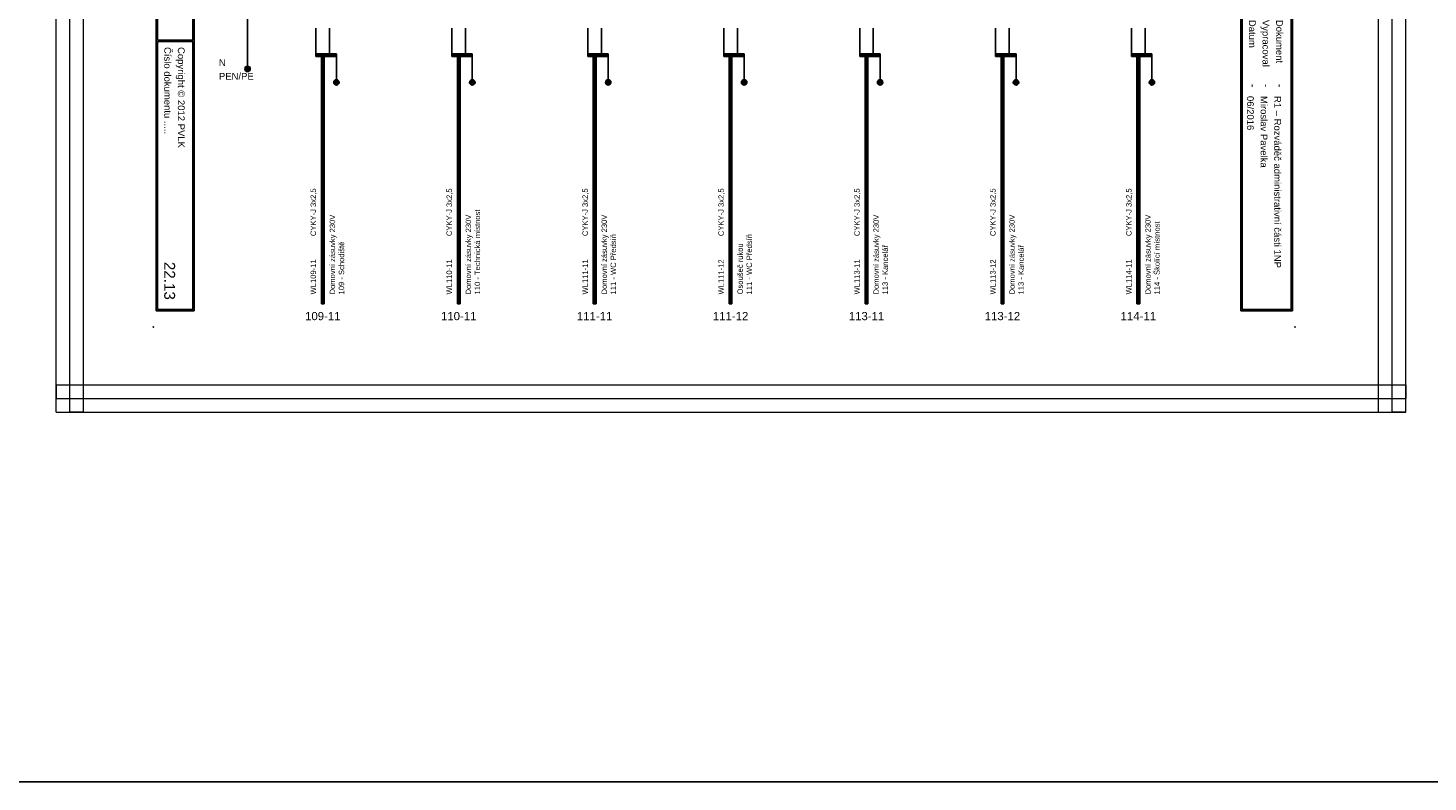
# Model space of a CAD drawing. Extents: x -9683 to -1855, y 4058 to 4698.
# Tile 41 of 50: x -3499 to -2984, y 4058 to 4335. Entities that reach past the tile are written whole.
import ezdxf
from ezdxf.enums import TextEntityAlignment as Align

# ---------------------------------------------------------------- set-up
doc = ezdxf.new("R2010")
doc.units = 0
doc.header["$MEASUREMENT"] = 0
for name, color, linetype in [('1-KRESBA', 7, 'Continuous'), ('__Bílá', 7, 'Continuous'), ('__Rudá 010', 10, 'Continuous'), ('__Svmodrá', 4, 'Continuous'), ('__Vínová 220', 220, 'Continuous'), ('__Zelená', 3, 'Continuous')]:
    doc.layers.add(name, color=color, linetype=linetype)
doc.styles.add('Arial', font='arial.ttf')
doc.styles.add('GENERATED_STYLE_1', font='arial.ttf')

# ---------------------------------------------------------------- blocks, each defined once
blk = doc.blocks.new('BLK_Razítko_malé_pro_rozváděče')
at = {"layer": '__Bílá'}
for p, q in [((15, -1), (15, -20)), ((15, -1), (294, -1)), ((15.5, -1.5), (15.5, -19.5)), ((15.5, -1.5), (184.5, -1.5)), ((184.5, -1.5), (184.5, -19.5)), ((185, -1.5), (185, -19.5)), ((185, -1.5), (293.5, -1.5)), ((293.5, -19.5), (293.5, -1.5)), ((294, -20), (294, -1)), ((15, -20), (294, -20)), ((15.5, -19.5), (184.5, -19.5)), ((185, -19.5), (293.5, -19.5)), ((15, -405), (15, -419)), ((15, -405), (294, -405)), ((15.5, -405.5), (15.5, -418.5)), ((15.5, -405.5), (194.5, -405.5)), ((194.5, -405.5), (194.5, -418.5)), ((195, -405.5), (195, -418.5)), ((195, -405.5), (293.5, -405.5)), ((293.5, -405.5), (293.5, -418.5)), ((294, -405), (294, -419)), ((15, -419), (294, -419)), ((15.5, -418.5), (194.5, -418.5)), ((195, -418.5), (293.5, -418.5))]:
    blk.add_line(p, q, dxfattribs=at)
for p in [(0, 0), (300, 0), (0, -420), (300, -420)]:
    blk.add_point(p, dxfattribs=at)
at = {"layer": '__Bílá', "style": 'Arial'}
for s, height, p in [('Dokument', 2.5, (187, -7)), ('SO/PS', 2.5, (17.5, -12)), ('-', 3, (38, -7)), ('Vypracoval', 2.5, (187, -12)), ('-', 3, (210.5, -7)), ('Investor', 2.5, (17.5, -17)), ('-', 3, (38, -12)), ('Datum', 2.5, (187, -17)), ('-', 3, (210.5, -12)), ('-', 3, (38, -17)), ('-', 3, (210.5, -17)), ('PVLK PROJECT s.r.o. , Langrova 195/33,  787 01 Šumperk', 2.5, (17.5, -411)), ('Copyright © 2012 PVLK', 2.5, (197, -411)), ('Telefon: 773 836 685, mobil: 777 848 204, e-mail: %%Upavelka@pvlk.cz', 2.5, (17.5, -416)), ('Číslo dokumentu .....', 2.5, (197, -416))]:
    blk.add_text(s, height=height, dxfattribs=at).set_placement(p)
at = {"layer": '__Vínová 220', "char_height": 2.5, "attachment_point": 7, "style": 'Arial'}
for s, insert in [('715 0908', (17.5, -7)), ('Rozšíření výrobního areálu firmy PLASTKON PRODUCT, S.R.O.', (42.5, -7.75)), ('R1 – Rozváděč administrativní části 1NP', (215, -7.75)), ('SO 02 - Novostavba skladovací haly s administrativní budovou', (42.5, -12.75)), ('Miroslav Pavelka', (215, -12.75)), ('Plastkon product, s.r.o., Hlavní 147, Mikulovice 790 84', (42.5, -17.75)), ('06/2016', (215, -17.75))]:
    blk.add_mtext(s, dxfattribs=dict(at, insert=insert))
at = {"layer": '__Vínová 220', "style": 'Arial'}
blk.add_attdef('ČÍSLO', text='', height=4, dxfattribs=at).set_placement((290, -416), align=Align.RIGHT)
blk = doc.blocks.new('V0085A01')
h = blk.add_hatch(color=256)
edge = h.paths.add_edge_path()
edge.add_arc((0, 0), 1, 0, 360)
blk.add_circle((0, 0), 1)

msp = doc.modelspace()

# ---------------------------------------------------------------- linework, layer by layer
at = {"layer": '1-KRESBA'}
for p, q in [((-3418.14, 4480), (-3418.14, 4320.1)), ((-3392.96, 4335), (-3392.96, 4325)), ((-3387.96, 4335), (-3387.96, 4325)), ((-3342.96, 4335), (-3342.96, 4325)), ((-3337.96, 4335), (-3337.96, 4325)), ((-3292.96, 4335), (-3292.96, 4325)), ((-3287.96, 4335), (-3287.96, 4325)), ((-3242.96, 4335), (-3242.96, 4325)), ((-3237.96, 4335), (-3237.96, 4325)), ((-3192.96, 4335), (-3192.96, 4325)), ((-3187.96, 4335), (-3187.96, 4325)), ((-3142.96, 4335), (-3142.96, 4325)), ((-3137.96, 4335), (-3137.96, 4325)), ((-3092.96, 4335), (-3092.96, 4325)), ((-3087.96, 4335), (-3087.96, 4325)), ((-3392.96, 4325.5), (-3392.96, 4325)), ((-3392.96, 4325.5), (-3385.46, 4325.5)), ((-3392.96, 4324.5), (-3392.96, 4325)), ((-3392.96, 4325), (-3385.46, 4325)), ((-3392.96, 4324.5), (-3385.46, 4324.5)), ((-3390.96, 4233.53), (-3390.96, 4325.5)), ((-3390.96, 4325.5), (-3390.46, 4325.5)), ((-3390.46, 4233.53), (-3390.46, 4325.5)), ((-3389.96, 4325.5), (-3390.46, 4325.5)), ((-3389.96, 4233.53), (-3389.96, 4325.5)), ((-3385.46, 4325.5), (-3385.46, 4325)), ((-3385.46, 4325), (-3385.46, 4315)), ((-3385.46, 4324.5), (-3385.46, 4325)), ((-3342.96, 4325.5), (-3342.96, 4325)), ((-3342.96, 4325.5), (-3335.46, 4325.5)), ((-3342.96, 4324.5), (-3342.96, 4325)), ((-3342.96, 4325), (-3335.46, 4325)), ((-3342.96, 4324.5), (-3335.46, 4324.5)), ((-3340.96, 4233.53), (-3340.96, 4325.5)), ((-3340.96, 4325.5), (-3340.46, 4325.5)), ((-3340.46, 4233.53), (-3340.46, 4325.5)), ((-3339.96, 4325.5), (-3340.46, 4325.5)), ((-3339.96, 4233.53), (-3339.96, 4325.5)), ((-3335.46, 4325.5), (-3335.46, 4325)), ((-3335.46, 4325), (-3335.46, 4315)), ((-3335.46, 4324.5), (-3335.46, 4325)), ((-3292.96, 4325.5), (-3292.96, 4325)), ((-3292.96, 4325.5), (-3285.46, 4325.5)), ((-3292.96, 4324.5), (-3292.96, 4325)), ((-3292.96, 4325), (-3285.46, 4325)), ((-3292.96, 4324.5), (-3285.46, 4324.5)), ((-3290.96, 4233.53), (-3290.96, 4325.5)), ((-3290.96, 4325.5), (-3290.46, 4325.5)), ((-3290.46, 4233.53), (-3290.46, 4325.5)), ((-3289.96, 4325.5), (-3290.46, 4325.5)), ((-3289.96, 4233.53), (-3289.96, 4325.5)), ((-3285.46, 4325.5), (-3285.46, 4325)), ((-3285.46, 4325), (-3285.46, 4315)), ((-3285.46, 4324.5), (-3285.46, 4325)), ((-3242.96, 4325.5), (-3242.96, 4325)), ((-3242.96, 4325.5), (-3235.46, 4325.5)), ((-3242.96, 4324.5), (-3242.96, 4325)), ((-3242.96, 4325), (-3235.46, 4325)), ((-3242.96, 4324.5), (-3235.46, 4324.5)), ((-3240.96, 4233.53), (-3240.96, 4325.5)), ((-3240.96, 4325.5), (-3240.46, 4325.5)), ((-3240.46, 4233.53), (-3240.46, 4325.5)), ((-3239.96, 4325.5), (-3240.46, 4325.5)), ((-3239.96, 4233.53), (-3239.96, 4325.5)), ((-3235.46, 4325.5), (-3235.46, 4325)), ((-3235.46, 4325), (-3235.46, 4315)), ((-3235.46, 4324.5), (-3235.46, 4325)), ((-3192.96, 4325.5), (-3192.96, 4325)), ((-3192.96, 4325.5), (-3185.46, 4325.5)), ((-3192.96, 4324.5), (-3192.96, 4325)), ((-3192.96, 4325), (-3185.46, 4325)), ((-3192.96, 4324.5), (-3185.46, 4324.5)), ((-3190.96, 4233.53), (-3190.96, 4325.5)), ((-3190.96, 4325.5), (-3190.46, 4325.5)), ((-3190.46, 4233.53), (-3190.46, 4325.5)), ((-3189.96, 4325.5), (-3190.46, 4325.5)), ((-3189.96, 4233.53), (-3189.96, 4325.5)), ((-3185.46, 4325.5), (-3185.46, 4325)), ((-3185.46, 4325), (-3185.46, 4315)), ((-3185.46, 4324.5), (-3185.46, 4325)), ((-3142.96, 4325.5), (-3142.96, 4325)), ((-3142.96, 4325.5), (-3135.46, 4325.5)), ((-3142.96, 4324.5), (-3142.96, 4325)), ((-3142.96, 4325), (-3135.46, 4325)), ((-3142.96, 4324.5), (-3135.46, 4324.5)), ((-3140.96, 4233.53), (-3140.96, 4325.5)), ((-3140.96, 4325.5), (-3140.46, 4325.5)), ((-3140.46, 4233.53), (-3140.46, 4325.5)), ((-3139.96, 4325.5), (-3140.46, 4325.5)), ((-3139.96, 4233.53), (-3139.96, 4325.5)), ((-3135.46, 4325.5), (-3135.46, 4325)), ((-3135.46, 4325), (-3135.46, 4315)), ((-3135.46, 4324.5), (-3135.46, 4325)), ((-3092.96, 4325.5), (-3092.96, 4325)), ((-3092.96, 4325.5), (-3085.46, 4325.5)), ((-3092.96, 4324.5), (-3092.96, 4325)), ((-3092.96, 4325), (-3085.46, 4325)), ((-3092.96, 4324.5), (-3085.46, 4324.5)), ((-3090.96, 4233.53), (-3090.96, 4325.5)), ((-3090.96, 4325.5), (-3090.46, 4325.5)), ((-3090.46, 4233.53), (-3090.46, 4325.5)), ((-3089.96, 4325.5), (-3090.46, 4325.5)), ((-3089.96, 4233.53), (-3089.96, 4325.5)), ((-3085.46, 4325.5), (-3085.46, 4325)), ((-3085.46, 4325), (-3085.46, 4315)), ((-3085.46, 4324.5), (-3085.46, 4325)), ((-3390.96, 4233.53), (-3390.46, 4233.53)), ((-3389.96, 4233.53), (-3390.46, 4233.53)), ((-3340.96, 4233.53), (-3340.46, 4233.53)), ((-3339.96, 4233.53), (-3340.46, 4233.53)), ((-3290.96, 4233.53), (-3290.46, 4233.53)), ((-3289.96, 4233.53), (-3290.46, 4233.53)), ((-3240.96, 4233.53), (-3240.46, 4233.53)), ((-3239.96, 4233.53), (-3240.46, 4233.53)), ((-3190.96, 4233.53), (-3190.46, 4233.53)), ((-3189.96, 4233.53), (-3190.46, 4233.53)), ((-3140.96, 4233.53), (-3140.46, 4233.53)), ((-3139.96, 4233.53), (-3140.46, 4233.53)), ((-3090.96, 4233.53), (-3090.46, 4233.53)), ((-3089.96, 4233.53), (-3090.46, 4233.53))]:
    msp.add_line(p, q, dxfattribs=at)
at = {"layer": '1-KRESBA', "color": 3}
msp.add_lwpolyline([(-9683.45, 4697.61), (-1855.12, 4697.61), (-1855.12, 4057.66), (-9683.45, 4057.66)], close=True, dxfattribs=at)
at = {"layer": '__Vínová 220', "lineweight": 0}
for p, q in [((-3488.49, 4193.74), (-3488.49, 4559.82)), ((-3483.49, 4193.74), (-3483.49, 4559.82)), ((-3478.49, 4193.74), (-3478.49, 4559.82)), ((-3002.09, 4193.74), (-3002.09, 4559.82)), ((-2997.09, 4193.74), (-2997.09, 4559.82)), ((-2992.09, 4193.74), (-2992.09, 4559.82)), ((-3488.49, 4203.74), (-3488.49, 4198.74)), ((-3488.49, 4203.74), (-2992.09, 4203.74)), ((-2992.09, 4203.74), (-2992.09, 4198.74)), ((-3488.49, 4193.74), (-3488.49, 4198.74)), ((-3488.49, 4198.74), (-2992.09, 4198.74)), ((-2992.09, 4193.74), (-2992.09, 4198.74)), ((-3488.49, 4193.74), (-2992.09, 4193.74)), ((-3488.49, 4193.74), (-3483.49, 4193.74)), ((-3478.49, 4193.74), (-3483.49, 4193.74)), ((-3002.09, 4193.74), (-2997.09, 4193.74)), ((-2992.09, 4193.74), (-2997.09, 4193.74))]:
    msp.add_line(p, q, dxfattribs=at)

# ---------------------------------------------------------------- block references
at = {"color": 250, "linetype": 'Continuous'}
for p in [(-3418.13, 4319.97), (-3385.46, 4315), (-3335.46, 4315), (-3285.46, 4315), (-3235.46, 4315), (-3185.46, 4315), (-3135.46, 4315), (-3085.46, 4315)]:
    msp.add_blockref('V0085A01', p, dxfattribs=at)
at = {"layer": '1-KRESBA', "rotation": 270}
msp.add_blockref('BLK_Razítko_malé_pro_rozváděče', (-3032.78, 4525), dxfattribs=at).add_auto_attribs({'ČÍSLO': '22.13'})

# ---------------------------------------------------------------- texts
at = {"layer": '__Rudá 010', "style": 'Arial'}
for s, p in [('CYKY-J 3x2,5', (-3392.96, 4258.45)), ('CYKY-J 3x2,5', (-3342.96, 4258.45)), ('CYKY-J 3x2,5', (-3292.96, 4258.45)), ('CYKY-J 3x2,5', (-3242.96, 4258.45)), ('CYKY-J 3x2,5', (-3192.96, 4258.45)), ('CYKY-J 3x2,5', (-3142.96, 4258.45)), ('CYKY-J 3x2,5', (-3092.96, 4258.45)), ('WL109-11', (-3392.96, 4237)), ('WL110-11', (-3342.96, 4237)), ('WL111-11', (-3292.96, 4237)), ('WL111-12', (-3242.96, 4237)), ('WL113-11', (-3192.96, 4237)), ('WL113-12', (-3142.96, 4237)), ('WL114-11', (-3092.96, 4237))]:
    msp.add_text(s, height=2, rotation=90, dxfattribs=at).set_placement(p)
at = {"layer": '__Rudá 010', "style": 'GENERATED_STYLE_1'}
for s, p in [('109-11', (-3390.46, 4227.53)), ('110-11', (-3340.46, 4227.53)), ('111-11', (-3290.46, 4227.53)), ('111-12', (-3240.46, 4227.53)), ('113-11', (-3190.46, 4227.53)), ('113-12', (-3140.46, 4227.53)), ('114-11', (-3090.46, 4227.53))]:
    msp.add_text(s, height=3, dxfattribs=at).set_placement(p, align=Align.CENTER)
at = {"layer": '__Rudá 010', "char_height": 2, "width": 62.8406, "attachment_point": 1, "rotation": 90, "style": 'Arial'}
for s, insert in [('Domovní zásuvky 230V\\P109 - Schodiště', (-3387.93, 4237)), ('Domovní zásuvky 230V\\P110 - Technická místnost', (-3337.93, 4237)), ('Domovní zásuvky 230V\\P111 - WC Předsíň', (-3287.93, 4237)), ('Domovní zásuvky 230V\\P113 - Kancelář', (-3187.93, 4237)), ('Domovní zásuvky 230V\\P113 - Kancelář', (-3137.93, 4237)), ('Domovní zásuvky 230V\\P114 - Školící místnost', (-3087.93, 4237)), ('Osoušeč rukou\\P111 - WC Předsíň', (-3237.93, 4237))]:
    msp.add_mtext(s, dxfattribs=dict(at, insert=insert))
at = {"layer": '__Svmodrá', "linetype": 'Continuous', "style": 'Arial'}
msp.add_text('N', height=2.5, dxfattribs=at).set_placement((-3428.67, 4321))
at = {"layer": '__Zelená', "linetype": 'Continuous', "style": 'Arial'}
msp.add_text('PEN/PE', height=2.5, dxfattribs=at).set_placement((-3428.67, 4316))

doc.saveas('drawing.dxf')
